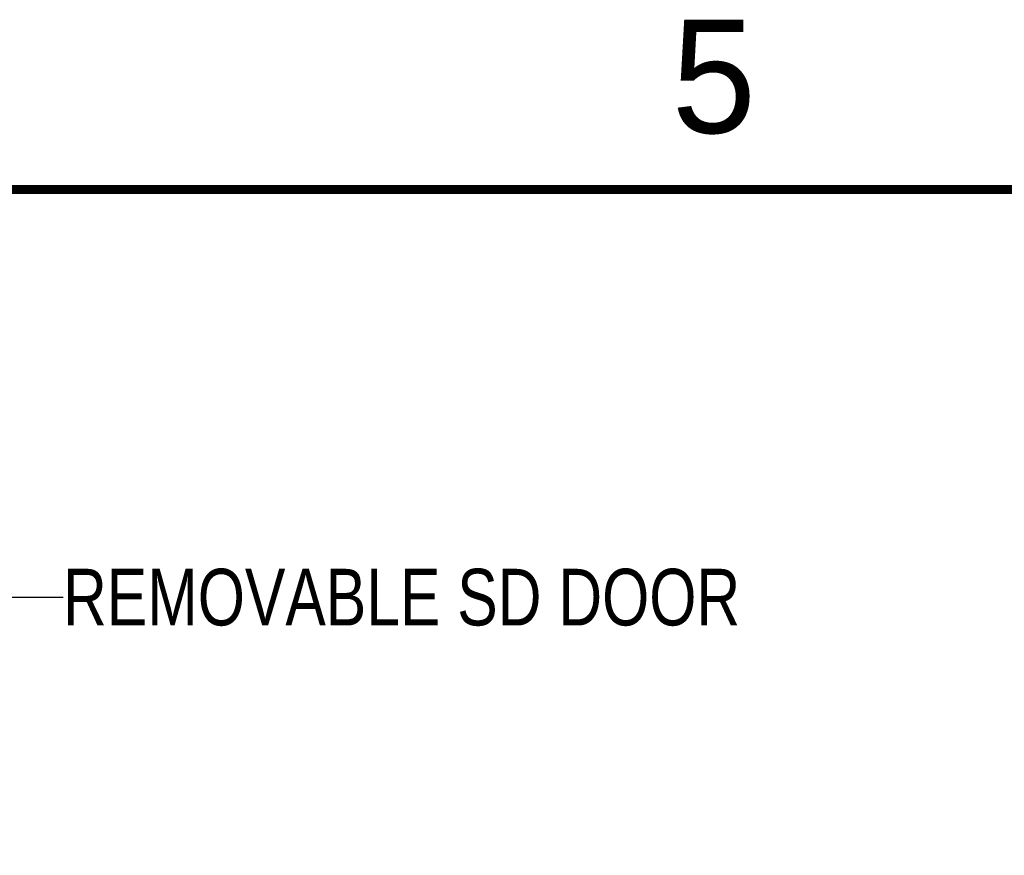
# Model space of a CAD drawing. Header units: inches. Extents: x 0 to 34, y 0 to 22.
# Tile 119 of 145: x 13.3 to 15.5, y 20 to 21.9. Entities that reach past the tile are written whole.
import ezdxf

# ---------------------------------------------------------------- set-up
doc = ezdxf.new("R2010")
doc.units = ezdxf.units.IN
doc.header["$LTSCALE"] = 1.87
doc.header["$MEASUREMENT"] = 0
doc.layers.get('0').update_dxf_attribs({"linetype": 'CONTINUOUS'})
doc.layers.add('DETAIL', color=7, linetype='CONTINUOUS')
doc.styles.get("Standard").update_dxf_attribs({"font": 'txt', "width": 0.8})
doc.styles.add('TEXTSTYLE_2', font='txt')
doc.dimstyles.get("Standard").update_dxf_attribs({"dimtxt": 0.125, "dimasz": 0.18, "dimexe": 0.125, "dimexo": 0.0625, "dimgap": 0.09, "dimtad": 0, "dimtih": 1, "dimtoh": 1, "dimdec": 3, "dimzin": 4, "dimdsep": 46, "dimtxsty": 'STANDARD', "dimblk": '_FILLED', "dimblk1": '_FILLED', "dimblk2": '_FILLED', "dimcen": 0.09, "dimadec": 0, "dimazin": 0, "dimtol": 1, "dimtp": 0.01, "dimtm": 0.01, "dimtfac": 1, "dimtdec": 3, "dimtofl": 0, "dimtmove": 0, "dimatfit": 3, "dimldrblk": '_FILLED', "dimfxl": 1, "dimtolj": 1, "dimtzin": 4, "dimarcsym": 0})

# ---------------------------------------------------------------- blocks, each defined once
blk = doc.blocks.new('_FILLED')
at = {"color": 0, "linetype": 'BYBLOCK'}
blk.add_solid([(0, 0), (-1, 0.174), (-1, -0.174)], dxfattribs=at)

msp = doc.modelspace()

# ---------------------------------------------------------------- linework, layer by layer
at = {"color": 7, "linetype": 'CONTINUOUS', "const_width": 0.02}
msp.add_lwpolyline([(33.5, 21.5), (0.5, 21.5)], dxfattribs=at)

# ---------------------------------------------------------------- texts
at = {"color": 2, "linetype": 'CONTINUOUS', "insert": (14.7577, 21.8747), "char_height": 0.25, "width": 0.25, "attachment_point": 1, "line_spacing_factor": 0.9, "style": 'TEXTSTYLE_2'}
msp.add_mtext('5', dxfattribs=at)
at = {"layer": 'DETAIL', "color": 2, "linetype": 'CONTINUOUS', "insert": (13.4154, 20.663), "char_height": 0.125, "width": 1.7, "attachment_point": 1, "line_spacing_factor": 0.9}
msp.add_mtext('REMOVABLE SD DOOR', dxfattribs=at)

# ---------------------------------------------------------------- leaders
at = {"layer": 'DETAIL', "color": 2, "linetype": 'CONTINUOUS'}
msp.add_leader([(12.9133, 19.3629), (13.2354, 20.6005), (13.4154, 20.6005)], dimstyle='STANDARD', override={"dimtad": 0}, dxfattribs=at)

doc.saveas('drawing.dxf')
